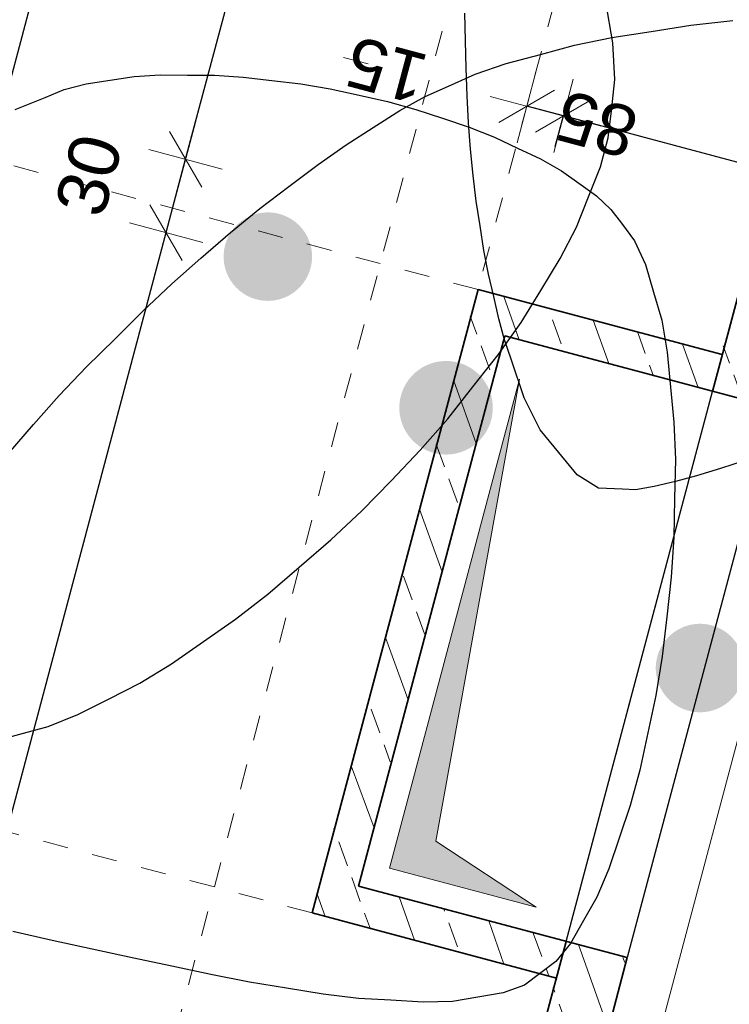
# Model space of a CAD drawing. Header units: metres. Extents: x 4462371 to 4462630, y 5328161 to 5328403.
# Tile 71 of 152: x 4462435.07 to 4462437.88, y 5328269.91 to 5328273.8. Entities that reach past the tile are written whole.
import ezdxf

# ---------------------------------------------------------------- set-up
doc = ezdxf.new("R2010")
doc.units = ezdxf.units.M
doc.header["$PDMODE"] = 65
doc.linetypes.add('AUSGEZOGEN', pattern=[0])
doc.linetypes.add('VERDECKT2_S2', pattern=[0.15000000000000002, 0.1, -0.05])
doc.layers.add('B30_BEWSYM', color=3, linetype='AUSGEZOGEN')
doc.layers.add('B31_BEWLIN', color=3, linetype='AUSGEZOGEN')
for name, color, linetype, lineweight in [('Maßlinie_Allgemein', 7, 'AUSGEZOGEN', 13), ('Schraffur', 7, 'AUSGEZOGEN', 158), ('Standard', 7, 'AUSGEZOGEN', 13)]:
    doc.layers.add(name, color=color, linetype=linetype, lineweight=lineweight)
doc.styles.add('ARIAL', font='ARIAL.TTF')
doc.dimstyles.new('_DIMSTYLE_20', dxfattribs={"dimtxt": 0.2, "dimasz": 0.3, "dimexe": 0, "dimexo": 0, "dimgap": 0.1, "dimtad": 2, "dimdec": 1, "dimlfac": 100, "dimrnd": 0.5, "dimzin": 4, "dimdsep": 46, "dimtxsty": 'ARIAL', "dimblk1": 'ALL_ML_STRICH', "dimblk2": 'ALL_ML_STRICH', "dimsah": 1, "dimcen": 0, "dimclrd": 7, "dimclre": 7, "dimclrt": 7, "dimadec": 0, "dimazin": 0, "dimtfac": 1, "dimtdec": 0, "dimtix": 1, "dimtmove": 2, "dimatfit": 3, "dimfxl": 0, "dimtvp": 1.2, "dimtzin": 0, "dimlwd": 0, "dimlwe": 13, "dimarcsym": 0})
doc.dimstyles.new('_DIMSTYLE_21', dxfattribs={"dimtxt": 0.2, "dimasz": 0.3, "dimexe": 0, "dimexo": 0, "dimgap": 0.1, "dimtad": 2, "dimdec": 1, "dimlfac": 100, "dimrnd": 0.5, "dimzin": 4, "dimdsep": 46, "dimtxsty": 'ARIAL', "dimblk1": 'ALL_ML_STRICH', "dimblk2": 'ALL_ML_STRICH', "dimsah": 1, "dimcen": 0, "dimclrd": 7, "dimclre": 7, "dimclrt": 7, "dimadec": 0, "dimazin": 0, "dimtfac": 1, "dimtdec": 0, "dimtix": 1, "dimtmove": 2, "dimatfit": 3, "dimfxl": 0, "dimtzin": 0, "dimlwd": 0, "dimlwe": 13, "dimarcsym": 0})
doc.dimstyles.new('_DIMSTYLE_3', dxfattribs={"dimtxt": 0.2, "dimasz": 0.3, "dimexe": 0, "dimexo": 0, "dimgap": 0.1, "dimtad": 2, "dimrnd": 0.005, "dimzin": 4, "dimdsep": 46, "dimtxsty": 'ARIAL', "dimblk1": 'ALL_ML_STRICH', "dimblk2": 'ALL_ML_STRICH', "dimsah": 1, "dimcen": 0, "dimclrd": 7, "dimclre": 7, "dimclrt": 7, "dimadec": 0, "dimazin": 0, "dimtfac": 1, "dimtdec": 0, "dimtix": 1, "dimtmove": 2, "dimatfit": 3, "dimfxl": 0, "dimtzin": 0, "dimlwd": 0, "dimlwe": 13, "dimarcsym": 0})
doc.dimstyles.new('_DIMSTYLE_8', dxfattribs={"dimtxt": 0.2, "dimasz": 0.3, "dimexe": 0, "dimexo": 0, "dimgap": 0.1, "dimtad": 2, "dimdec": 3, "dimrnd": 0.005, "dimzin": 4, "dimdsep": 46, "dimtxsty": 'ARIAL', "dimblk1": 'ALL_ML_STRICH', "dimblk2": 'ALL_ML_STRICH', "dimsah": 1, "dimcen": 0, "dimclrd": 7, "dimclre": 7, "dimclrt": 7, "dimadec": 0, "dimazin": 0, "dimtfac": 1, "dimtdec": 0, "dimtix": 1, "dimtmove": 2, "dimatfit": 3, "dimfxl": 0, "dimtzin": 0, "dimlwd": 0, "dimlwe": 13, "dimarcsym": 0})
pattern_1 = [(110, (0, 0), (-0.2819077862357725, -0.1026060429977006), []), (110, (-0.1409538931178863, -0.05130302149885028), (-0.2819077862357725, -0.1026060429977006), [0.1, -0.05])]

# ---------------------------------------------------------------- blocks, each defined once
blk = doc.blocks.new('ALL_ML_STRICH')
at = {"color": 0, "linetype": 'ByBlock', "lineweight": -2}
for p, q in [((0, -0.5), (0, 0.5)), ((-0.3, -0.3), (0.3, 0.3)), ((-1, 0), (0.5, 0))]:
    blk.add_line(p, q, dxfattribs=at)
blk = doc.blocks.new('*D124')
at = {"layer": 'DEFPOINTS', "color": 7, "linetype": 'AUSGEZOGEN', "lineweight": 13}
for p in [(4462438.106024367, 5328272.457407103), (4462437.424005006, 5328269.896674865), (4462438.631897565, 5328269.574967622)]:
    blk.add_point(p, dxfattribs=at)
at = {"layer": 'Maßlinie_Allgemein', "color": 7, "linetype": 'AUSGEZOGEN', "lineweight": -2}
for p, q in [((4462438.631897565, 5328269.574967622), (4462439.313916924, 5328272.135699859)), ((4462439.313916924, 5328272.135699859), (4462439.313916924, 5328272.135699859)), ((4462438.631897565, 5328269.574967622), (4462438.631897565, 5328269.574967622))]:
    blk.add_line(p, q, dxfattribs=at)
at = {"layer": 'Maßlinie_Allgemein', "color": 7, "linetype": 'AUSGEZOGEN', "lineweight": 13, "xscale": 0.3, "yscale": 0.3, "zscale": 0.3}
for p, rotation in [((4462439.313916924, 5328272.135699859), 75.0861849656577), ((4462438.631897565, 5328269.574967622), 255.0861849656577)]:
    blk.add_blockref('ALL_ML_STRICH', p, dxfattribs=dict(at, rotation=rotation))
at = {"layer": 'Maßlinie_Allgemein', "color": 7, "linetype": 'AUSGEZOGEN', "lineweight": 13, "insert": (4462438.779873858, 5328270.920920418), "char_height": 0.2, "width": 0.8, "attachment_point": 5, "rotation": 75.08618496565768, "style": 'ARIAL'}
blk.add_mtext('\\A1;{\\A1;{2.65\\H0.132000;\\S^ ;}}', dxfattribs=at)
blk = doc.blocks.new('*D147')
at = {"layer": 'DEFPOINTS', "color": 7, "linetype": 'AUSGEZOGEN', "lineweight": 13}
for p in [(4462443.02799707, 5328324.935808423), (4462425.543741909, 5328259.297194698), (4462428.686312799, 5328258.460209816)]:
    blk.add_point(p, dxfattribs=at)
at = {"layer": 'Maßlinie_Allgemein', "color": 7, "linetype": 'AUSGEZOGEN', "lineweight": -2}
for p, q in [((4462428.686312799, 5328258.460209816), (4462446.168492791, 5328324.099376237)), ((4462446.168492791, 5328324.099376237), (4462446.168492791, 5328324.099376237)), ((4462428.686312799, 5328258.460209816), (4462428.686312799, 5328258.460209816))]:
    blk.add_line(p, q, dxfattribs=at)
at = {"layer": 'Maßlinie_Allgemein', "color": 7, "linetype": 'AUSGEZOGEN', "lineweight": 13, "xscale": 0.3, "yscale": 0.3, "zscale": 0.3}
for p, rotation in [((4462446.168492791, 5328324.099376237), 75.08618508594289), ((4462428.686312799, 5328258.460209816), 255.0861850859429)]:
    blk.add_blockref('ALL_ML_STRICH', p, dxfattribs=dict(at, rotation=rotation))
at = {"layer": 'Maßlinie_Allgemein', "color": 7, "linetype": 'AUSGEZOGEN', "lineweight": 13, "insert": (4462437.237831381, 5328291.358378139), "char_height": 0.2, "width": 1.2, "attachment_point": 5, "rotation": 75.08618508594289, "style": 'ARIAL'}
blk.add_mtext('\\A1;{\\A1;{67.92\\H0.132000;\\S5^ ;}}', dxfattribs=at)
blk = doc.blocks.new('*D263')
at = {"layer": 'DEFPOINTS', "color": 7, "linetype": 'AUSGEZOGEN', "lineweight": 13}
for p in [(4462442.319201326, 5328271.180050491), (4462433.721391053, 5328265.708519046), (4462440.388957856, 5328263.932695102)]:
    blk.add_point(p, dxfattribs=at)
at = {"layer": 'Maßlinie_Allgemein', "color": 7, "linetype": 'AUSGEZOGEN', "lineweight": -2}
for p, q in [((4462433.721391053, 5328265.708519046), (4462435.651634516, 5328272.955874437)), ((4462435.651634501, 5328272.955874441), (4462435.651634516, 5328272.955874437)), ((4462433.721391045, 5328265.708519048), (4462433.721391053, 5328265.708519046))]:
    blk.add_line(p, q, dxfattribs=at)
at = {"layer": 'Maßlinie_Allgemein', "color": 7, "linetype": 'AUSGEZOGEN', "lineweight": 13, "xscale": 0.3, "yscale": 0.3, "zscale": 0.3}
for p, rotation in [((4462435.651634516, 5328272.955874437), 75.08618503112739), ((4462433.721391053, 5328265.708519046), 255.0861850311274)]:
    blk.add_blockref('ALL_ML_STRICH', p, dxfattribs=dict(at, rotation=rotation))
at = {"layer": 'Maßlinie_Allgemein', "color": 7, "linetype": 'AUSGEZOGEN', "lineweight": 13, "insert": (4462434.49376029, 5328269.398838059), "char_height": 0.2, "width": 0.8, "attachment_point": 5, "rotation": 75.08618503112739, "style": 'ARIAL'}
blk.add_mtext('\\A1;{\\A1;{7.50\\H0.132000;\\S^ ;}}', dxfattribs=at)
blk = doc.blocks.new('*D264')
at = {"layer": 'DEFPOINTS', "color": 7, "linetype": 'AUSGEZOGEN', "lineweight": 13}
for p in [(4462435.651634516, 5328272.955874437), (4462442.396411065, 5328271.469944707), (4462442.319201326, 5328271.180050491)]:
    blk.add_point(p, dxfattribs=at)
at = {"layer": 'Maßlinie_Allgemein', "color": 7, "linetype": 'AUSGEZOGEN', "lineweight": -2}
for p, q in [((4462435.651634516, 5328272.955874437), (4462435.728844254, 5328273.245768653)), ((4462435.728844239, 5328273.245768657), (4462435.728844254, 5328273.245768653)), ((4462435.651634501, 5328272.955874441), (4462435.651634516, 5328272.955874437))]:
    blk.add_line(p, q, dxfattribs=at)
at = {"layer": 'Maßlinie_Allgemein', "color": 7, "linetype": 'AUSGEZOGEN', "lineweight": 13, "xscale": 0.3, "yscale": 0.3, "zscale": 0.3}
for p, rotation in [((4462435.728844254, 5328273.245768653), 75.08618503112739), ((4462435.651634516, 5328272.955874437), 255.0861850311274)]:
    blk.add_blockref('ALL_ML_STRICH', p, dxfattribs=dict(at, rotation=rotation))
at = {"layer": 'Maßlinie_Allgemein', "color": 7, "linetype": 'AUSGEZOGEN', "lineweight": 13, "insert": (4462435.346361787, 5328273.183401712), "char_height": 0.2, "width": 0.8, "attachment_point": 5, "rotation": 75.08618503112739, "style": 'ARIAL'}
blk.add_mtext('\\A1;{\\A1;{30\\H0.132000;\\S^ ;}}', dxfattribs=at)
blk = doc.blocks.new('*D265')
at = {"layer": 'DEFPOINTS', "color": 7, "linetype": 'AUSGEZOGEN', "lineweight": 13}
for p in [(4462444.326654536, 5328278.717300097), (4462435.728844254, 5328273.245768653), (4462442.396411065, 5328271.469944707)]:
    blk.add_point(p, dxfattribs=at)
at = {"layer": 'Maßlinie_Allgemein', "color": 7, "linetype": 'AUSGEZOGEN', "lineweight": -2}
for p, q in [((4462435.728844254, 5328273.245768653), (4462437.659087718, 5328280.493124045)), ((4462437.659087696, 5328280.49312405), (4462437.659087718, 5328280.493124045)), ((4462435.728844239, 5328273.245768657), (4462435.728844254, 5328273.245768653))]:
    blk.add_line(p, q, dxfattribs=at)
at = {"layer": 'Maßlinie_Allgemein', "color": 7, "linetype": 'AUSGEZOGEN', "lineweight": 13, "xscale": 0.3, "yscale": 0.3, "zscale": 0.3}
for p, rotation in [((4462437.659087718, 5328280.493124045), 75.08618503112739), ((4462435.728844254, 5328273.245768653), 255.0861850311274)]:
    blk.add_blockref('ALL_ML_STRICH', p, dxfattribs=dict(at, rotation=rotation))
at = {"layer": 'Maßlinie_Allgemein', "color": 7, "linetype": 'AUSGEZOGEN', "lineweight": 13, "insert": (4462436.501213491, 5328276.936087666), "char_height": 0.2, "width": 0.8, "attachment_point": 5, "rotation": 75.08618503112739, "style": 'ARIAL'}
blk.add_mtext('\\A1;{\\A1;{7.50\\H0.132000;\\S^ ;}}', dxfattribs=at)
blk = doc.blocks.new('*D387')
at = {"layer": 'DEFPOINTS', "color": 7, "linetype": 'AUSGEZOGEN', "lineweight": 13}
for p in [(4462438.88625269, 5328346.035138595), (4462414.079139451, 5328264.937800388), (4462421.133020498, 5328263.059086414)]:
    blk.add_point(p, dxfattribs=at)
at = {"layer": 'Maßlinie_Allgemein', "color": 7, "linetype": 'AUSGEZOGEN', "lineweight": -2}
for p, q in [((4462421.133020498, 5328263.059086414), (4462442.944771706, 5328344.954202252)), ((4462442.944771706, 5328344.954202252), (4462442.944771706, 5328344.954202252)), ((4462421.133020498, 5328263.059086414), (4462421.133020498, 5328263.059086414))]:
    blk.add_line(p, q, dxfattribs=at)
at = {"layer": 'Maßlinie_Allgemein', "color": 7, "linetype": 'AUSGEZOGEN', "lineweight": 13, "xscale": 0.3, "yscale": 0.3, "zscale": 0.3}
for p, rotation in [((4462442.944771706, 5328344.954202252), 75.08618496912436), ((4462421.133020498, 5328263.059086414), 255.0861849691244)]:
    blk.add_blockref('ALL_ML_STRICH', p, dxfattribs=dict(at, rotation=rotation))
at = {"layer": 'Maßlinie_Allgemein', "color": 7, "linetype": 'AUSGEZOGEN', "lineweight": 13, "insert": (4462431.843882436, 5328304.064795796), "char_height": 0.2, "width": 1, "attachment_point": 5, "rotation": 75.08618496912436, "style": 'ARIAL'}
blk.add_mtext('\\A1;{\\A1;{84.75\\H0.132000;\\S^ ;}}', dxfattribs=at)
blk = doc.blocks.new('*D390')
at = {"layer": 'DEFPOINTS', "color": 7, "linetype": 'AUSGEZOGEN', "lineweight": 13}
for p in [(4462438.88625269, 5328346.035138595), (4462408.627330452, 5328247.849331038), (4462417.246806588, 5328245.553640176)]:
    blk.add_point(p, dxfattribs=at)
at = {"layer": 'Maßlinie_Allgemein', "color": 7, "linetype": 'AUSGEZOGEN', "lineweight": -2}
for p, q in [((4462417.246806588, 5328245.553640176), (4462443.669507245, 5328344.761177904)), ((4462443.669507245, 5328344.761177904), (4462443.669507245, 5328344.761177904)), ((4462417.246806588, 5328245.553640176), (4462417.246806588, 5328245.553640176))]:
    blk.add_line(p, q, dxfattribs=at)
at = {"layer": 'Maßlinie_Allgemein', "color": 7, "linetype": 'AUSGEZOGEN', "lineweight": 13, "xscale": 0.3, "yscale": 0.3, "zscale": 0.3}
for p, rotation in [((4462443.669507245, 5328344.761177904), 75.08618496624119), ((4462417.246806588, 5328245.553640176), 255.0861849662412)]:
    blk.add_blockref('ALL_ML_STRICH', p, dxfattribs=dict(at, rotation=rotation))
at = {"layer": 'Maßlinie_Allgemein', "color": 7, "linetype": 'AUSGEZOGEN', "lineweight": 13, "insert": (4462430.266605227, 5328295.228558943), "char_height": 0.2, "width": 1.4, "attachment_point": 5, "rotation": 75.08618496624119, "style": 'ARIAL'}
blk.add_mtext('\\A1;{\\A1;{102.66\\H0.132000;\\S5^ ;}}', dxfattribs=at)
blk = doc.blocks.new('*D394')
at = {"layer": 'DEFPOINTS', "color": 7, "linetype": 'AUSGEZOGEN', "lineweight": 13}
for p in [(4462448.889651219, 5328312.94596588), (4462431.568275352, 5328260.538500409), (4462434.708795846, 5328259.702061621)]:
    blk.add_point(p, dxfattribs=at)
at = {"layer": 'Maßlinie_Allgemein', "color": 7, "linetype": 'AUSGEZOGEN', "lineweight": -2}
for p, q in [((4462431.568275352, 5328260.538500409), (4462445.749130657, 5328313.782404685)), ((4462445.749130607, 5328313.782404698), (4462445.749130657, 5328313.782404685)), ((4462431.56827535, 5328260.538500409), (4462431.568275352, 5328260.538500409))]:
    blk.add_line(p, q, dxfattribs=at)
at = {"layer": 'Maßlinie_Allgemein', "color": 7, "linetype": 'AUSGEZOGEN', "lineweight": 13, "xscale": 0.3, "yscale": 0.3, "zscale": 0.3}
for p, rotation in [((4462445.749130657, 5328313.782404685), 75.08618503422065), ((4462431.568275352, 5328260.538500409), 255.0861850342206)]:
    blk.add_blockref('ALL_ML_STRICH', p, dxfattribs=dict(at, rotation=rotation))
at = {"layer": 'Maßlinie_Allgemein', "color": 7, "linetype": 'AUSGEZOGEN', "lineweight": 13, "insert": (4462438.463970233, 5328287.219658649), "char_height": 0.2, "width": 1, "attachment_point": 5, "rotation": 75.08618503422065, "style": 'ARIAL'}
blk.add_mtext('\\A1;{\\A1;{55.10\\H0.132000;\\S^ ;}}', dxfattribs=at)
blk = doc.blocks.new('*D524')
at = {"layer": 'DEFPOINTS', "color": 7, "linetype": 'AUSGEZOGEN', "lineweight": 13}
for p in [(4462438.237626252, 5328273.92290393), (4462436.885263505, 5328272.730798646), (4462437.851577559, 5328272.473432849)]:
    blk.add_point(p, dxfattribs=at)
at = {"layer": 'Maßlinie_Allgemein', "color": 7, "linetype": 'AUSGEZOGEN', "lineweight": -2}
for p, q in [((4462437.271312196, 5328274.180269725), (4462437.271312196, 5328274.180269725)), ((4462438.237626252, 5328273.92290393), (4462437.271312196, 5328274.180269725)), ((4462438.237626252, 5328273.92290393), (4462438.237626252, 5328273.92290393))]:
    blk.add_line(p, q, dxfattribs=at)
at = {"layer": 'Maßlinie_Allgemein', "color": 7, "linetype": 'AUSGEZOGEN', "lineweight": 13, "xscale": 0.3, "yscale": 0.3, "zscale": 0.3}
for p, rotation in [((4462437.271312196, 5328274.180269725), 165.0861850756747), ((4462438.237626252, 5328273.92290393), 345.0861850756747)]:
    blk.add_blockref('ALL_ML_STRICH', p, dxfattribs=dict(at, rotation=rotation))
at = {"layer": 'Maßlinie_Allgemein', "color": 7, "linetype": 'AUSGEZOGEN', "lineweight": 13, "insert": (4462437.228501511, 5328274.19520136), "char_height": 0.2, "width": 0.8, "attachment_point": 5, "rotation": 165.08618507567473, "style": 'ARIAL'}
blk.add_mtext('\\A1;{\\A1;{1.00\\H0.132000;\\S^ ;}}', dxfattribs=at)
blk = doc.blocks.new('*D525')
at = {"layer": 'DEFPOINTS', "color": 7, "linetype": 'AUSGEZOGEN', "lineweight": 13}
for p in [(4462438.044601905, 5328273.19816839), (4462436.991605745, 5328272.547246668), (4462437.851577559, 5328272.473432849)]:
    blk.add_point(p, dxfattribs=at)
at = {"layer": 'Maßlinie_Allgemein', "color": 7, "linetype": 'AUSGEZOGEN', "lineweight": -2}
for p, q in [((4462437.191064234, 5328273.296140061), (4462437.223234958, 5328273.416929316)), ((4462438.044601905, 5328273.19816839), (4462437.223234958, 5328273.416929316)), ((4462438.044601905, 5328273.19816839), (4462438.044601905, 5328273.19816839))]:
    blk.add_line(p, q, dxfattribs=at)
at = {"layer": 'Maßlinie_Allgemein', "color": 7, "linetype": 'AUSGEZOGEN', "lineweight": 13, "xscale": 0.3, "yscale": 0.3, "zscale": 0.3}
for p, rotation in [((4462437.223234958, 5328273.416929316), 165.0861851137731), ((4462438.044601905, 5328273.19816839), 345.0861851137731)]:
    blk.add_blockref('ALL_ML_STRICH', p, dxfattribs=dict(at, rotation=rotation))
at = {"layer": 'Maßlinie_Allgemein', "color": 7, "linetype": 'AUSGEZOGEN', "lineweight": 13, "insert": (4462437.354762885, 5328273.385428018), "char_height": 0.2, "width": 0.8, "attachment_point": 5, "rotation": 165.08618511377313, "style": 'ARIAL'}
blk.add_mtext('\\A1;{\\A1;{85\\H0.132000;\\S^ ;}}', dxfattribs=at)
blk = doc.blocks.new('*D526')
at = {"layer": 'DEFPOINTS', "color": 7, "linetype": 'AUSGEZOGEN', "lineweight": 13}
for p in [(4462437.223234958, 5328273.416929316), (4462436.885263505, 5328272.730798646), (4462436.991605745, 5328272.547246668)]:
    blk.add_point(p, dxfattribs=at)
at = {"layer": 'Maßlinie_Allgemein', "color": 7, "linetype": 'AUSGEZOGEN', "lineweight": -2}
for p, q in [((4462437.078287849, 5328273.455534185), (4462437.078287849, 5328273.455534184)), ((4462437.223234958, 5328273.416929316), (4462437.078287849, 5328273.455534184)), ((4462437.191064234, 5328273.296140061), (4462437.223234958, 5328273.416929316))]:
    blk.add_line(p, q, dxfattribs=at)
at = {"layer": 'Maßlinie_Allgemein', "color": 7, "linetype": 'AUSGEZOGEN', "lineweight": 13, "xscale": 0.3, "yscale": 0.3, "zscale": 0.3}
for p, rotation in [((4462437.223234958, 5328273.416929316), 345.0861851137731), ((4462437.078287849, 5328273.455534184), 165.0861851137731)]:
    blk.add_blockref('ALL_ML_STRICH', p, dxfattribs=dict(at, rotation=rotation))
at = {"layer": 'Maßlinie_Allgemein', "color": 7, "linetype": 'AUSGEZOGEN', "lineweight": 13, "insert": (4462436.5232066, 5328273.599045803), "char_height": 0.2, "width": 0.8, "attachment_point": 5, "rotation": 165.08618511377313, "style": 'ARIAL'}
blk.add_mtext('\\A1;{\\A1;{15\\H0.132000;\\S^ ;}}', dxfattribs=at)
blk = doc.blocks.new('*D527')
at = {"layer": 'DEFPOINTS', "color": 7, "linetype": 'AUSGEZOGEN', "lineweight": 13}
for p in [(4462437.195294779, 5328270.009332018), (4462429.411048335, 5328258.267185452), (4462433.759461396, 5328257.109039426)]:
    blk.add_point(p, dxfattribs=at)
at = {"layer": 'Maßlinie_Allgemein', "color": 7, "linetype": 'AUSGEZOGEN', "lineweight": -2}
for p, q in [((4462429.411048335, 5328258.267185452), (4462432.846881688, 5328271.167478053)), ((4462432.846881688, 5328271.167478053), (4462432.846881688, 5328271.167478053)), ((4462429.411048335, 5328258.267185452), (4462429.411048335, 5328258.267185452))]:
    blk.add_line(p, q, dxfattribs=at)
at = {"layer": 'Maßlinie_Allgemein', "color": 7, "linetype": 'AUSGEZOGEN', "lineweight": 13, "xscale": 0.3, "yscale": 0.3, "zscale": 0.3}
for p, rotation in [((4462432.846881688, 5328271.167478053), 75.08618508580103), ((4462429.411048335, 5328258.267185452), 255.086185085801)]:
    blk.add_blockref('ALL_ML_STRICH', p, dxfattribs=dict(at, rotation=rotation))
at = {"layer": 'Maßlinie_Allgemein', "color": 7, "linetype": 'AUSGEZOGEN', "lineweight": 13, "insert": (4462430.933819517, 5328264.775518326), "char_height": 0.2, "width": 1, "attachment_point": 5, "rotation": 75.08618508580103, "style": 'ARIAL'}
blk.add_mtext('\\A1;{\\A1;{13.35\\H0.132000;\\S^ ;}}', dxfattribs=at)
blk = doc.blocks.new('*D528')
at = {"layer": 'DEFPOINTS', "color": 7, "linetype": 'AUSGEZOGEN', "lineweight": 13}
for p in [(4462437.851577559, 5328272.473432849), (4462432.846881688, 5328271.167478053), (4462437.195294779, 5328270.009332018)]:
    blk.add_point(p, dxfattribs=at)
at = {"layer": 'Maßlinie_Allgemein', "color": 7, "linetype": 'AUSGEZOGEN', "lineweight": -2}
for p, q in [((4462432.846881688, 5328271.167478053), (4462433.503164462, 5328273.631578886)), ((4462433.503164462, 5328273.631578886), (4462433.503164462, 5328273.631578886)), ((4462432.846881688, 5328271.167478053), (4462432.846881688, 5328271.167478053))]:
    blk.add_line(p, q, dxfattribs=at)
at = {"layer": 'Maßlinie_Allgemein', "color": 7, "linetype": 'AUSGEZOGEN', "lineweight": 13, "xscale": 0.3, "yscale": 0.3, "zscale": 0.3}
for p, rotation in [((4462433.503164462, 5328273.631578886), 75.08618508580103), ((4462432.846881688, 5328271.167478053), 255.086185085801)]:
    blk.add_blockref('ALL_ML_STRICH', p, dxfattribs=dict(at, rotation=rotation))
at = {"layer": 'Maßlinie_Allgemein', "color": 7, "linetype": 'AUSGEZOGEN', "lineweight": 13, "insert": (4462432.981989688, 5328272.465115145), "char_height": 0.2, "width": 0.8, "attachment_point": 5, "rotation": 75.08618508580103, "style": 'ARIAL'}
blk.add_mtext('\\A1;{\\A1;{2.55\\H0.132000;\\S^ ;}}', dxfattribs=at)
blk = doc.blocks.new('*D529')
at = {"layer": 'DEFPOINTS', "color": 7, "linetype": 'AUSGEZOGEN', "lineweight": 13}
for p in [(4462440.547484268, 5328282.595572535), (4462433.503164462, 5328273.631578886), (4462437.851577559, 5328272.473432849)]:
    blk.add_point(p, dxfattribs=at)
at = {"layer": 'Maßlinie_Allgemein', "color": 7, "linetype": 'AUSGEZOGEN', "lineweight": -2}
for p, q in [((4462433.503164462, 5328273.631578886), (4462436.199071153, 5328283.753718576)), ((4462436.199071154, 5328283.753718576), (4462436.199071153, 5328283.753718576)), ((4462433.503164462, 5328273.631578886), (4462433.503164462, 5328273.631578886))]:
    blk.add_line(p, q, dxfattribs=at)
at = {"layer": 'Maßlinie_Allgemein', "color": 7, "linetype": 'AUSGEZOGEN', "lineweight": 13, "xscale": 0.3, "yscale": 0.3, "zscale": 0.3}
for p, rotation in [((4462436.199071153, 5328283.753718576), 75.08618508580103), ((4462433.503164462, 5328273.631578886), 255.086185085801)]:
    blk.add_blockref('ALL_ML_STRICH', p, dxfattribs=dict(at, rotation=rotation))
at = {"layer": 'Maßlinie_Allgemein', "color": 7, "linetype": 'AUSGEZOGEN', "lineweight": 13, "insert": (4462434.661546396, 5328278.771233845), "char_height": 0.2, "width": 1.2, "attachment_point": 5, "rotation": 75.08618508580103, "style": 'ARIAL'}
blk.add_mtext('\\A1;{\\A1;{10.47\\H0.132000;\\S5^ ;}}', dxfattribs=at)
blk = doc.blocks.new('*D536')
at = {"layer": 'DEFPOINTS', "color": 7, "linetype": 'AUSGEZOGEN', "lineweight": 13}
for p in [(4462437.195294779, 5328270.009332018), (4462430.135783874, 5328258.074161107), (4462433.759461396, 5328257.109039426)]:
    blk.add_point(p, dxfattribs=at)
at = {"layer": 'Maßlinie_Allgemein', "color": 7, "linetype": 'AUSGEZOGEN', "lineweight": -2}
for p, q in [((4462430.135783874, 5328258.074161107), (4462433.571617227, 5328270.974453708)), ((4462433.571617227, 5328270.974453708), (4462433.571617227, 5328270.974453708)), ((4462430.135783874, 5328258.074161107), (4462430.135783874, 5328258.074161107))]:
    blk.add_line(p, q, dxfattribs=at)
at = {"layer": 'Maßlinie_Allgemein', "color": 7, "linetype": 'AUSGEZOGEN', "lineweight": 13, "xscale": 0.3, "yscale": 0.3, "zscale": 0.3}
for p, rotation in [((4462433.571617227, 5328270.974453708), 75.08618508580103), ((4462430.135783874, 5328258.074161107), 255.086185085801)]:
    blk.add_blockref('ALL_ML_STRICH', p, dxfattribs=dict(at, rotation=rotation))
at = {"layer": 'Maßlinie_Allgemein', "color": 7, "linetype": 'AUSGEZOGEN', "lineweight": 13, "insert": (4462431.658555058, 5328264.582493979), "char_height": 0.2, "width": 1, "attachment_point": 5, "rotation": 75.08618508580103, "style": 'ARIAL'}
blk.add_mtext('\\A1;{\\A1;{13.35\\H0.132000;\\S^ ;}}', dxfattribs=at)
blk = doc.blocks.new('*D537')
at = {"layer": 'DEFPOINTS', "color": 7, "linetype": 'AUSGEZOGEN', "lineweight": 13}
for p in [(4462433.571617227, 5328270.974453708), (4462437.23389964, 5328270.154279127), (4462437.195294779, 5328270.009332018)]:
    blk.add_point(p, dxfattribs=at)
at = {"layer": 'Maßlinie_Allgemein', "color": 7, "linetype": 'AUSGEZOGEN', "lineweight": -2}
for p, q in [((4462433.571617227, 5328270.974453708), (4462433.610222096, 5328271.119400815)), ((4462433.610222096, 5328271.119400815), (4462433.610222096, 5328271.119400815)), ((4462433.571617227, 5328270.974453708), (4462433.571617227, 5328270.974453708))]:
    blk.add_line(p, q, dxfattribs=at)
at = {"layer": 'Maßlinie_Allgemein', "color": 7, "linetype": 'AUSGEZOGEN', "lineweight": 13, "xscale": 0.3, "yscale": 0.3, "zscale": 0.3}
for p, rotation in [((4462433.571617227, 5328270.974453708), 255.086185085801), ((4462433.610222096, 5328271.119400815), 75.08618508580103)]:
    blk.add_blockref('ALL_ML_STRICH', p, dxfattribs=dict(at, rotation=rotation))
at = {"layer": 'Maßlinie_Allgemein', "color": 7, "linetype": 'AUSGEZOGEN', "lineweight": 13, "insert": (4462433.246893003, 5328271.128417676), "char_height": 0.2, "width": 0.8, "attachment_point": 5, "rotation": 75.08618508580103, "style": 'ARIAL'}
blk.add_mtext('\\A1;{\\A1;{15\\H0.132000;\\S^ ;}}', dxfattribs=at)
blk = doc.blocks.new('*D538')
at = {"layer": 'DEFPOINTS', "color": 7, "linetype": 'AUSGEZOGEN', "lineweight": 13}
for p in [(4462437.812972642, 5328272.328485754), (4462433.610222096, 5328271.119400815), (4462437.23389964, 5328270.154279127)]:
    blk.add_point(p, dxfattribs=at)
at = {"layer": 'Maßlinie_Allgemein', "color": 7, "linetype": 'AUSGEZOGEN', "lineweight": -2}
for p, q in [((4462433.610222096, 5328271.119400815), (4462434.189295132, 5328273.293607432)), ((4462434.189295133, 5328273.293607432), (4462434.189295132, 5328273.293607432)), ((4462433.610222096, 5328271.119400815), (4462433.610222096, 5328271.119400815))]:
    blk.add_line(p, q, dxfattribs=at)
at = {"layer": 'Maßlinie_Allgemein', "color": 7, "linetype": 'AUSGEZOGEN', "lineweight": 13, "xscale": 0.3, "yscale": 0.3, "zscale": 0.3}
for p, rotation in [((4462434.189295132, 5328273.293607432), 75.08618508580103), ((4462433.610222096, 5328271.119400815), 255.086185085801)]:
    blk.add_blockref('ALL_ML_STRICH', p, dxfattribs=dict(at, rotation=rotation))
at = {"layer": 'Maßlinie_Allgemein', "color": 7, "linetype": 'AUSGEZOGEN', "lineweight": 13, "insert": (4462433.706725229, 5328272.272090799), "char_height": 0.2, "width": 0.8, "attachment_point": 5, "rotation": 75.08618508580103, "style": 'ARIAL'}
blk.add_mtext('\\A1;{\\A1;{2.25\\H0.132000;\\S^ ;}}', dxfattribs=at)
at = {"layer": 'Maßlinie_Allgemein', "color": 7, "linetype": 'AUSGEZOGEN', "lineweight": 13, "insert": (4462433.9652203, 5328272.034051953), "char_height": 0.2, "width": 0.01, "attachment_point": 1, "rotation": 75.08618508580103, "line_spacing_factor": 0.6024096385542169, "style": 'ARIAL'}
blk.add_mtext('\\A1;{85\\H0.132000;\\S^ ;}', dxfattribs=at)
blk = doc.blocks.new('*D539')
at = {"layer": 'DEFPOINTS', "color": 7, "linetype": 'AUSGEZOGEN', "lineweight": 13}
for p in [(4462434.189295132, 5328273.293607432), (4462437.851577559, 5328272.473432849), (4462437.812972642, 5328272.328485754)]:
    blk.add_point(p, dxfattribs=at)
at = {"layer": 'Maßlinie_Allgemein', "color": 7, "linetype": 'AUSGEZOGEN', "lineweight": -2}
for p, q in [((4462434.189295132, 5328273.293607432), (4462434.227900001, 5328273.438554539)), ((4462434.227900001, 5328273.438554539), (4462434.227900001, 5328273.438554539)), ((4462434.189295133, 5328273.293607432), (4462434.189295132, 5328273.293607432))]:
    blk.add_line(p, q, dxfattribs=at)
at = {"layer": 'Maßlinie_Allgemein', "color": 7, "linetype": 'AUSGEZOGEN', "lineweight": 13, "xscale": 0.3, "yscale": 0.3, "zscale": 0.3}
for p, rotation in [((4462434.189295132, 5328273.293607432), 255.086185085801), ((4462434.227900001, 5328273.438554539), 75.08618508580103)]:
    blk.add_blockref('ALL_ML_STRICH', p, dxfattribs=dict(at, rotation=rotation))
at = {"layer": 'Maßlinie_Allgemein', "color": 7, "linetype": 'AUSGEZOGEN', "lineweight": 13, "insert": (4462433.864570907, 5328273.447571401), "char_height": 0.2, "width": 0.8, "attachment_point": 5, "rotation": 75.08618508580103, "style": 'ARIAL'}
blk.add_mtext('\\A1;{\\A1;{15\\H0.132000;\\S^ ;}}', dxfattribs=at)
blk = doc.blocks.new('*D540')
at = {"layer": 'DEFPOINTS', "color": 7, "linetype": 'AUSGEZOGEN', "lineweight": 13}
for p in [(4462440.547484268, 5328282.595572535), (4462434.227900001, 5328273.438554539), (4462437.851577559, 5328272.473432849)]:
    blk.add_point(p, dxfattribs=at)
at = {"layer": 'Maßlinie_Allgemein', "color": 7, "linetype": 'AUSGEZOGEN', "lineweight": -2}
for p, q in [((4462434.227900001, 5328273.438554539), (4462436.923806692, 5328283.56069423)), ((4462436.923806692, 5328283.56069423), (4462436.923806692, 5328283.56069423)), ((4462434.227900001, 5328273.438554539), (4462434.227900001, 5328273.438554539))]:
    blk.add_line(p, q, dxfattribs=at)
at = {"layer": 'Maßlinie_Allgemein', "color": 7, "linetype": 'AUSGEZOGEN', "lineweight": 13, "xscale": 0.3, "yscale": 0.3, "zscale": 0.3}
for p, rotation in [((4462436.923806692, 5328283.56069423), 75.08618508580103), ((4462434.227900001, 5328273.438554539), 255.086185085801)]:
    blk.add_blockref('ALL_ML_STRICH', p, dxfattribs=dict(at, rotation=rotation))
at = {"layer": 'Maßlinie_Allgemein', "color": 7, "linetype": 'AUSGEZOGEN', "lineweight": 13, "insert": (4462435.386281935, 5328278.578209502), "char_height": 0.2, "width": 1.2, "attachment_point": 5, "rotation": 75.08618508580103, "style": 'ARIAL'}
blk.add_mtext('\\A1;{\\A1;{10.47\\H0.132000;\\S5^ ;}}', dxfattribs=at)
blk = doc.blocks.new('*D660')
at = {"layer": 'DEFPOINTS', "color": 7, "linetype": 'AUSGEZOGEN', "lineweight": 13}
for p in [(4462438.484063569, 5328345.883541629), (4462416.800995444, 5328264.471582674), (4462420.472625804, 5328263.493689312)]:
    blk.add_point(p, dxfattribs=at)
at = {"layer": 'Maßlinie_Allgemein', "color": 7, "linetype": 'AUSGEZOGEN', "lineweight": -2}
for p, q in [((4462420.472625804, 5328263.493689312), (4462442.155694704, 5328344.90564806)), ((4462442.155694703, 5328344.90564806), (4462442.155694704, 5328344.90564806)), ((4462420.472625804, 5328263.493689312), (4462420.472625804, 5328263.493689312))]:
    blk.add_line(p, q, dxfattribs=at)
at = {"layer": 'Maßlinie_Allgemein', "color": 7, "linetype": 'AUSGEZOGEN', "lineweight": 13, "xscale": 0.3, "yscale": 0.3, "zscale": 0.3}
for p, rotation in [((4462442.155694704, 5328344.90564806), 75.08618456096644), ((4462420.472625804, 5328263.493689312), 255.0861845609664)]:
    blk.add_blockref('ALL_ML_STRICH', p, dxfattribs=dict(at, rotation=rotation))
at = {"layer": 'Maßlinie_Allgemein', "color": 7, "linetype": 'AUSGEZOGEN', "lineweight": 13, "insert": (4462431.119146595, 5328304.257820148), "char_height": 0.2, "width": 1, "attachment_point": 5, "rotation": 75.08618456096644, "style": 'ARIAL'}
blk.add_mtext('\\A1;{\\A1;{84.25\\H0.132000;\\S^ ;}}', dxfattribs=at)
blk = doc.blocks.new('Laubbaum_Stamm')
at = {"lineweight": 13}
blk.add_hatch(color=7, dxfattribs=at).paths.add_polyline_path([(0, 0.5), (-0.05058416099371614, 0.4974346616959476), (-0.1006492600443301, 0.4897649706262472), (-0.149681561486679, 0.4770696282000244), (-0.1971779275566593, 0.4594789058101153), (-0.2426509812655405, 0.437173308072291), (-0.2856341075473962, 0.4103817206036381), (-0.3256862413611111, 0.3793790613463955), (-0.3623963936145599, 0.3444834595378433), (-0.3953878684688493, 0.3060529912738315), (-0.4243221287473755, 0.2644820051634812), (-0.4489022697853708, 0.2201970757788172), (-0.4688760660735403, 0.1736526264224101), (-0.4840385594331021, 0.1253262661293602), (-0.4942341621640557, 0.0757138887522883), (-0.4993582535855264, 0.02532458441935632), (-0.4993582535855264, -0.02532458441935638), (-0.4942341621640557, -0.07571388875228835), (-0.4840385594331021, -0.1253262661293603), (-0.4688760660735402, -0.1736526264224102), (-0.4489022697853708, -0.2201970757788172), (-0.4243221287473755, -0.2644820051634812), (-0.3953878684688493, -0.3060529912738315), (-0.36239639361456, -0.3444834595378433), (-0.3256862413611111, -0.3793790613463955), (-0.2856341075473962, -0.4103817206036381), (-0.2426509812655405, -0.437173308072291), (-0.1971779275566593, -0.4594789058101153), (-0.149681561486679, -0.4770696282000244), (-0.10064926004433, -0.4897649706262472), (-0.05058416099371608, -0.4974346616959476), (0, -0.5), (0.05058416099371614, -0.4974346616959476), (0.1006492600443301, -0.4897649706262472), (0.149681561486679, -0.4770696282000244), (0.1971779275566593, -0.4594789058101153), (0.2426509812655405, -0.437173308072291), (0.2856341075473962, -0.4103817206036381), (0.3256862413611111, -0.3793790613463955), (0.3623963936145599, -0.3444834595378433), (0.3953878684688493, -0.3060529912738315), (0.4243221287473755, -0.2644820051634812), (0.4489022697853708, -0.2201970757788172), (0.4688760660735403, -0.1736526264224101), (0.4840385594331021, -0.1253262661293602), (0.4942341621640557, -0.0757138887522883), (0.4993582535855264, -0.02532458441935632), (0.4993582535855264, 0.02532458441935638), (0.4942341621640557, 0.07571388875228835), (0.4840385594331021, 0.1253262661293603), (0.4688760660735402, 0.1736526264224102), (0.4489022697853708, 0.2201970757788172), (0.4243221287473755, 0.2644820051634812), (0.3953878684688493, 0.3060529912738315), (0.36239639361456, 0.3444834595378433), (0.3256862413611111, 0.3793790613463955), (0.2856341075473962, 0.4103817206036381), (0.2426509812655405, 0.437173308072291), (0.1971779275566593, 0.4594789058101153), (0.149681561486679, 0.4770696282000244), (0.10064926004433, 0.4897649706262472), (0.05058416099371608, 0.4974346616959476)])

msp = doc.modelspace()

# ---------------------------------------------------------------- hatches: boundary and pattern name
at = {"layer": 'Schraffur', "linetype": 'AUSGEZOGEN', "lineweight": 18}
h = msp.add_hatch(dxfattribs=at)
h.set_pattern_fill('SCHRAFFUR_7', scale=0.09999999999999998, angle=65, style=0, pattern_type=2)
h.set_pattern_definition(pattern_1)
h.paths.add_polyline_path([(4462440.586089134, 5328282.740519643), (4462437.812972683, 5328272.328485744), (4462438.054551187, 5328272.264144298), (4462440.827667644, 5328282.676178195)], flags=0)
h = msp.add_hatch(dxfattribs=at)
h.set_pattern_fill('SCHRAFFUR_7', scale=0.09999999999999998, angle=65, style=0, pattern_type=2)
h.set_pattern_definition(pattern_1)
h.paths.add_polyline_path([(4462437.851577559, 5328272.473432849), (4462436.885263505, 5328272.730798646), (4462436.228980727, 5328270.266697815), (4462437.19529478, 5328270.009332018), (4462437.233899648, 5328270.154279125), (4462436.412532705, 5328270.373040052), (4462436.991605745, 5328272.547246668), (4462437.81297269, 5328272.328485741)], flags=0)
h = msp.add_hatch(dxfattribs=at)
h.set_pattern_fill('SCHRAFFUR_7', scale=0.09999999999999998, angle=65, style=0, pattern_type=2)
h.set_pattern_definition(pattern_1)
h.paths.add_polyline_path([(4462436.812761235, 5328267.601678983), (4462437.475478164, 5328270.089937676), (4462437.23389964, 5328270.154279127), (4462436.57118269, 5328267.66602044), (4462433.759461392, 5328257.109039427), (4462434.001039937, 5328257.044697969)], flags=0)
at = {"layer": 'Standard', "linetype": 'AUSGEZOGEN', "lineweight": 13}
msp.add_hatch(color=255, dxfattribs=at).paths.add_polyline_path([(4462436.534900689, 5328270.443934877), (4462437.114689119, 5328270.2895154), (4462436.718452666, 5328270.550277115), (4462437.049632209, 5328272.376562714)])

# ---------------------------------------------------------------- linework, layer by layer
at = {"layer": 'B31_BEWLIN', "color": 250, "linetype": 'AUSGEZOGEN'}
for points in [[(4462434.965700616, 5328270.944863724), (4462435.07349064, 5328270.973205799), (4462435.184648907, 5328271.003392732), (4462435.302650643, 5328271.050885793), (4462435.425880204, 5328271.112720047), (4462435.547705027, 5328271.174717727), (4462435.673352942, 5328271.251220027), (4462435.799687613, 5328271.339744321), (4462435.92664294, 5328271.427484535), (4462436.053500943, 5328271.526626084), (4462436.177745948, 5328271.633902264), (4462436.303395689, 5328271.741015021), (4462436.425648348, 5328271.855641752), (4462436.541367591, 5328271.975299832), (4462436.65646618, 5328272.095741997), (4462436.765652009, 5328272.220431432), (4462436.865004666, 5328272.34626485), (4462436.965141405, 5328272.472718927), (4462437.056229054, 5328272.600937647), (4462437.133563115, 5328272.727197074), (4462437.210897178, 5328272.853456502), (4462437.274477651, 5328272.977756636), (4462437.322572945, 5328273.097451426), (4462437.369884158, 5328273.216525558), (4462437.400305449, 5328273.331157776), (4462437.413259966, 5328273.437093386), (4462437.42632336, 5328273.560914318), (4462437.418328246, 5328273.706355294), (4462437.390732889, 5328273.866890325)], [(4462437.941408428, 5328272.05514585), (4462437.844413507, 5328272.023005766), (4462437.749934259, 5328271.994132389), (4462437.666268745, 5328271.972543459), (4462437.581982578, 5328271.95173861), (4462437.50867357, 5328271.939622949), (4462437.456753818, 5328271.942219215), (4462437.361273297, 5328271.945381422), (4462437.277677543, 5328271.99781948), (4462437.204733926, 5328272.0867477), (4462437.131169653, 5328272.176460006), (4462437.068257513, 5328272.302662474), (4462437.016258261, 5328272.455358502), (4462436.990258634, 5328272.531706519), (4462436.96788562, 5328272.614751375), (4462436.947571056, 5328272.703251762), (4462436.926472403, 5328272.791131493), (4462436.908216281, 5328272.885087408), (4462436.893259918, 5328272.982930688), (4462436.878303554, 5328273.080773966), (4462436.865862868, 5328273.181883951), (4462436.855937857, 5328273.286260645), (4462436.847417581, 5328273.390473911), (4462436.842033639, 5328273.497169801), (4462436.839001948, 5328273.605727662), (4462436.835186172, 5328273.713664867), (4462436.833722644, 5328273.823464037)], [(4462435.028184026, 5328272.082791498), (4462435.127634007, 5328272.19722358), (4462435.228488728, 5328272.311492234), (4462435.336367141, 5328272.424943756), (4462435.448132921, 5328272.535095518), (4462435.559278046, 5328272.646031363), (4462435.674310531, 5328272.753667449), (4462435.789309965, 5328272.854900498), (4462435.905714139, 5328272.955970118), (4462436.022869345, 5328273.051257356), (4462436.137639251, 5328273.138279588), (4462436.252409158, 5328273.225301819), (4462436.364009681, 5328273.303438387), (4462436.470088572, 5328273.370827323), (4462436.576167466, 5328273.438216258), (4462436.676561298, 5328273.493452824), (4462436.768914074, 5328273.534765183), (4462436.874113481, 5328273.582234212), (4462436.996459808, 5328273.624238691), (4462437.132363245, 5328273.660394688), (4462437.266861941, 5328273.69671411), (4462437.414133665, 5328273.726564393), (4462437.570748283, 5328273.751056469), (4462437.727362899, 5328273.775548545), (4462437.893320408, 5328273.794682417)], [(4462435.054185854, 5328273.442255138), (4462435.17278687, 5328273.490450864), (4462435.247784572, 5328273.521530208), (4462435.335043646, 5328273.543412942), (4462435.430698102, 5328273.557912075), (4462435.52494782, 5328273.572574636), (4462435.628213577, 5328273.579069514), (4462435.7356605, 5328273.578671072), (4462435.843107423, 5328273.57827263), (4462435.956140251, 5328273.570817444), (4462436.069924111, 5328273.557579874), (4462436.184328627, 5328273.543558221), (4462436.300888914, 5328273.523590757), (4462436.414770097, 5328273.498951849), (4462436.527867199, 5328273.473692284), (4462436.638905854, 5328273.44297719), (4462436.74445593, 5328273.407917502), (4462436.850006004, 5328273.372857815), (4462436.9500675, 5328273.333453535), (4462437.041830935, 5328273.290031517), (4462437.132973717, 5328273.247393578), (4462437.215034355, 5328273.200117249), (4462437.284746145, 5328273.150718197), (4462437.353673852, 5328273.100698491), (4462437.410873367, 5328273.047771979), (4462437.452386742, 5328272.993242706), (4462437.504559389, 5328272.922972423), (4462437.547186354, 5328272.830452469), (4462437.579880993, 5328272.719867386), (4462437.611954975, 5328272.610066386), (4462437.633475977, 5328272.48298434), (4462437.646665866, 5328272.345481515), (4462437.660476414, 5328272.207194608), (4462437.665955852, 5328272.058486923), (4462437.662353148, 5328271.90514084), (4462437.660155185, 5328271.751631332), (4462437.649659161, 5328271.594104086), (4462437.632139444, 5328271.437393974), (4462437.613214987, 5328271.280847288), (4462437.588050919, 5328271.125738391), (4462437.556680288, 5328270.978470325), (4462437.525309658, 5328270.831202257), (4462437.487732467, 5328270.691775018), (4462437.445386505, 5328270.566428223), (4462437.403040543, 5328270.441081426), (4462437.355141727, 5328270.329194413), (4462437.303127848, 5328270.237006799), (4462437.250493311, 5328270.145603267), (4462437.193123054, 5328270.074683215), (4462437.13374991, 5328270.0298266), (4462437.13374991, 5328270.0298266), (4462437.06910758, 5328269.98161785), (4462436.985082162, 5328269.950816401), (4462436.884886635, 5328269.933998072), (4462436.784691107, 5328269.917179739), (4462436.668325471, 5328269.914344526), (4462436.540297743, 5328269.921408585), (4462436.412270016, 5328269.928472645), (4462436.27336428, 5328269.946056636), (4462436.127304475, 5328269.969456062), (4462435.981244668, 5328269.992855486), (4462435.828814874, 5328270.022691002), (4462435.673902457, 5328270.055662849), (4462435.5175853, 5328270.088798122), (4462435.358622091, 5328270.123664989), (4462435.201063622, 5328270.158368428), (4462435.044909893, 5328270.192908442)]]:
    msp.add_lwpolyline(points, dxfattribs=at)
at = {"layer": 'Standard', "color": 7, "linetype": 'VERDECKT2_S2', "lineweight": 18}
for p, q in [((4462455.222099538, 5328343.133092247), (4462429.03644834, 5328244.815588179)), ((4462430.585169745, 5328245.190739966), (4462451.241641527, 5328322.748205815)), ((4462437.239141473, 5328274.059480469), (4462436.885263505, 5328272.730798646)), ((4462436.885263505, 5328272.730798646), (4462433.503164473, 5328273.631578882)), ((4462432.846881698, 5328271.16747805), (4462436.228980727, 5328270.266697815))]:
    msp.add_line(p, q, dxfattribs=at)
at = {"layer": 'Standard', "color": 7, "linetype": 'AUSGEZOGEN', "lineweight": 35}
for p, q in [((4462437.812972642, 5328272.328485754), (4462440.586089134, 5328282.740519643)), ((4462436.228980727, 5328270.266697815), (4462436.885263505, 5328272.730798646)), ((4462436.885263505, 5328272.730798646), (4462437.851577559, 5328272.473432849)), ((4462436.412532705, 5328270.373040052), (4462436.991605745, 5328272.547246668)), ((4462436.991605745, 5328272.547246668), (4462438.054551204, 5328272.264144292)), ((4462437.475478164, 5328270.089937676), (4462436.412532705, 5328270.373040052)), ((4462437.195294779, 5328270.009332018), (4462436.228980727, 5328270.266697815)), ((4462433.759461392, 5328257.109039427), (4462437.23389964, 5328270.154279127)), ((4462434.708795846, 5328259.702061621), (4462437.475478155, 5328270.089937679))]:
    msp.add_line(p, q, dxfattribs=at)
at = {"layer": 'Standard', "color": 7, "linetype": 'AUSGEZOGEN', "lineweight": 13}
for p, q in [((4462436.353552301, 5328273.648558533), (4462436.450183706, 5328273.622821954)), ((4462437.049632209, 5328272.376562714), (4462436.534900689, 5328270.443934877)), ((4462437.049632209, 5328272.376562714), (4462436.718452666, 5328270.550277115)), ((4462436.718452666, 5328270.550277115), (4462437.114689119, 5328270.2895154)), ((4462436.534900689, 5328270.443934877), (4462437.114689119, 5328270.2895154))]:
    msp.add_line(p, q, dxfattribs=at)
at = {"layer": 'Standard', "color": 7, "linetype": 'AUSGEZOGEN', "lineweight": 25}
for p, q in [((4462437.233899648, 5328270.154279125), (4462437.812972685, 5328272.328485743)), ((4462438.054551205, 5328272.264144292), (4462437.475478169, 5328270.089937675))]:
    msp.add_line(p, q, dxfattribs=at)
at = {"layer": 'Standard', "color": 7, "linetype": 'AUSGEZOGEN', "lineweight": 18}
msp.add_line((4462438.23494581, 5328272.164355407), (4462434.927795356, 5328259.747219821), dxfattribs=at)

# ---------------------------------------------------------------- block references
at = {"layer": 'B30_BEWSYM', "color": 3, "linetype": 'AUSGEZOGEN', "lineweight": -3, "rotation": 308.3640628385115}
for p, xscale, yscale, zscale in [((4462436.053961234, 5328272.86093359), 0.34999999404, 0.3499999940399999, 0.34999999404), ((4462436.758978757, 5328272.263513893), 0.370000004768, 0.3700000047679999, 0.370000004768), ((4462437.76334534, 5328271.234753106), 0.34999999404, 0.3499999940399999, 0.34999999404)]:
    msp.add_blockref('Laubbaum_Stamm', p, dxfattribs=dict(at, xscale=xscale, yscale=yscale, zscale=zscale))

# ---------------------------------------------------------------- dimensions: what is measured, and where the dimension line sits
at = {"layer": 'Maßlinie_Allgemein', "color": 7, "linetype": 'AUSGEZOGEN', "lineweight": 13}
for base, p1, p2, angle, dimstyle, picture, middle in [((4462443.669507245, 5328344.761177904), (4462417.246806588, 5328245.553640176), (4462443.669507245, 5328344.761177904), 75.08618496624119, '_DIMSTYLE_8', '*D390', (4462430.266605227, 5328295.228558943)), ((4462442.944771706, 5328344.954202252), (4462421.133020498, 5328263.059086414), (4462442.944771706, 5328344.954202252), 75.08618496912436, '_DIMSTYLE_3', '*D387', (4462431.843882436, 5328304.064795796)), ((4462442.155694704, 5328344.90564806), (4462420.472625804, 5328263.493689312), (4462442.155694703, 5328344.90564806), 75.08618456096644, '_DIMSTYLE_3', '*D660', (4462431.119146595, 5328304.257820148)), ((4462446.168492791, 5328324.099376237), (4462428.686312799, 5328258.460209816), (4462446.168492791, 5328324.099376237), 75.08618508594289, '_DIMSTYLE_8', '*D147', (4462437.237831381, 5328291.358378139)), ((4462445.749130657, 5328313.782404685), (4462431.56827535, 5328260.538500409), (4462445.749130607, 5328313.782404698), 75.08618503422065, '_DIMSTYLE_3', '*D394', (4462438.463970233, 5328287.219658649)), ((4462436.199071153, 5328283.753718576), (4462433.503164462, 5328273.631578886), (4462436.199071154, 5328283.753718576), 75.08618508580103, '_DIMSTYLE_8', '*D529', (4462434.661546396, 5328278.771233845)), ((4462436.923806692, 5328283.56069423), (4462434.227900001, 5328273.438554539), (4462436.923806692, 5328283.56069423), 75.08618508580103, '_DIMSTYLE_8', '*D540', (4462435.386281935, 5328278.578209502)), ((4462437.659087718, 5328280.493124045), (4462435.728844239, 5328273.245768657), (4462437.659087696, 5328280.49312405), 75.08618503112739, '_DIMSTYLE_3', '*D265', (4462436.501213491, 5328276.936087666)), ((4462437.271312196, 5328274.180269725), (4462438.237626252, 5328273.92290393), (4462437.271312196, 5328274.180269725), 165.0861850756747, '_DIMSTYLE_3', '*D524', (4462437.228501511, 5328274.19520136)), ((4462434.227900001, 5328273.438554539), (4462434.189295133, 5328273.293607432), (4462434.227900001, 5328273.438554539), 75.08618508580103, '_DIMSTYLE_20', '*D539', (4462433.864570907, 5328273.447571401)), ((4462437.078287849, 5328273.455534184), (4462437.191064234, 5328273.296140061), (4462437.078287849, 5328273.455534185), 165.0861851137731, '_DIMSTYLE_20', '*D526', (4462436.5232066, 5328273.599045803)), ((4462433.503164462, 5328273.631578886), (4462432.846881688, 5328271.167478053), (4462433.503164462, 5328273.631578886), 75.08618508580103, '_DIMSTYLE_3', '*D528', (4462432.981989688, 5328272.465115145)), ((4462435.728844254, 5328273.245768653), (4462435.651634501, 5328272.955874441), (4462435.728844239, 5328273.245768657), 75.08618503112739, '_DIMSTYLE_20', '*D264', (4462435.346361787, 5328273.183401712)), ((4462437.223234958, 5328273.416929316), (4462438.044601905, 5328273.19816839), (4462437.191064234, 5328273.296140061), 165.0861851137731, '_DIMSTYLE_21', '*D525', (4462437.354762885, 5328273.385428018)), ((4462435.651634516, 5328272.955874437), (4462433.721391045, 5328265.708519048), (4462435.651634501, 5328272.955874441), 75.08618503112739, '_DIMSTYLE_3', '*D263', (4462434.49376029, 5328269.398838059)), ((4462439.313916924, 5328272.135699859), (4462438.631897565, 5328269.574967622), (4462439.313916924, 5328272.135699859), 75.0861849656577, '_DIMSTYLE_3', '*D124', (4462438.779873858, 5328270.920920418)), ((4462433.610222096, 5328271.119400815), (4462433.571617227, 5328270.974453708), (4462433.610222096, 5328271.119400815), 75.08618508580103, '_DIMSTYLE_20', '*D537', (4462433.246893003, 5328271.128417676)), ((4462432.846881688, 5328271.167478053), (4462429.411048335, 5328258.267185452), (4462432.846881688, 5328271.167478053), 75.08618508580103, '_DIMSTYLE_3', '*D527', (4462430.933819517, 5328264.775518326)), ((4462433.571617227, 5328270.974453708), (4462430.135783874, 5328258.074161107), (4462433.571617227, 5328270.974453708), 75.08618508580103, '_DIMSTYLE_3', '*D536', (4462431.658555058, 5328264.582493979))]:
    dim = msp.add_linear_dim(base=base, p1=p1, p2=p2, angle=angle, dimstyle=dimstyle, override={"dimpost": '<>', "dimclrd": 7, "dimclre": 7, "dimclrt": 7, "dimlwd": 0, "dimlwe": 13}, dxfattribs=at)
    dim.commit()
    dim.dimension.update_dxf_attribs({"geometry": picture, "text_midpoint": middle, "dimtype": 160})
dim = msp.add_linear_dim(base=(4462434.189295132, 5328273.293607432), p1=(4462433.610222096, 5328271.119400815), p2=(4462434.189295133, 5328273.293607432), angle=75.08618508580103, text='<>\\X\\A1;{85\\H0.132000;\\S^ ;}', dimstyle='_DIMSTYLE_3', override={"dimpost": '<>', "dimclrd": 7, "dimclre": 7, "dimclrt": 7, "dimlwd": 0, "dimlwe": 13}, dxfattribs=at)
dim.commit()
dim.dimension.update_dxf_attribs({"geometry": '*D538', "text_midpoint": (4462433.706725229, 5328272.272090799), "dimtype": 160})

doc.saveas('drawing.dxf')
